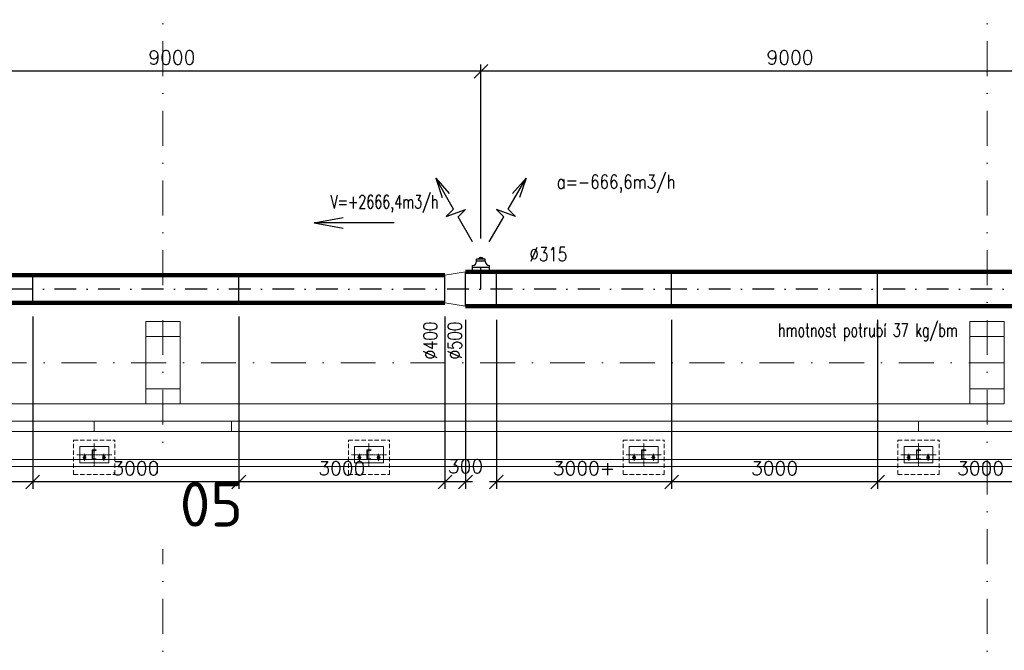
# Model space of a CAD drawing. Header units: millimetres. Extents: x -746391 to 410178, y -169697 to 100555.
# Tile 89 of 179: x 39914 to 54250, y -4191 to 4999. Entities that reach past the tile are written whole.
import ezdxf
from ezdxf.enums import TextEntityAlignment as Align

# ---------------------------------------------------------------- set-up
doc = ezdxf.new("R2010")
doc.units = ezdxf.units.MM
for name, pattern in [('AM_DIN_G_W050', [13.75, 9.75, -1.5, 1, -1.5]), ('CENTERX2', [101.6, 63.5, -12.7, 12.7, -12.7]), ('DASHDOT', [25.4, 12.7, -6.35, 0, -6.35]), ('HIDDEN', [9.525, 6.35, -3.175]), ('ČERCHOVANÁ', [25.4, 12.7, -6.35, 0, -6.35])]:
    doc.linetypes.add(name, pattern=pattern)
doc.layers.get('0').update_dxf_attribs({"color": 9})
doc.layers.get('Defpoints').update_dxf_attribs({"color": 9})
for name, color, linetype in [('_____detaily', 9, 'Continuous'), ('VZT-KÓTY', 2, 'Continuous'), ('VZT-PŘÍOD-OSY', 1, 'ČERCHOVANÁ'), ('VZT-PŘÍVOD-VÝKON', 2, 'Continuous'), ('VZT-PŘÍVOD-ZAŘÍZENÍ', 3, 'Continuous')]:
    doc.layers.add(name, color=color, linetype=linetype)
for name, color, linetype, lineweight in [('A99_N_kce-pohl', 9, 'Continuous', 9), ('A99_N_kce-rez-sil', 9, 'Continuous', 18), ('A99_N_kce-rez-ten', 9, 'Continuous', 9), ('A99_N_osy', 9, 'CENTERX2', 9), ('A99_N_txt-popis-200', 9, 'Continuous', 5), ('A99_S_kce-pohl', 9, 'Continuous', 5), ('A99_S_sloupy', 9, 'Continuous', 5), ('VZT-KOTY', 2, 'Continuous', 25)]:
    doc.layers.add(name, color=color, linetype=linetype, lineweight=lineweight)
doc.styles.add('ad_popis 100', font='isocpeur.ttf', dxfattribs={"height": 200})
doc.styles.add('Popis', font='arial.ttf')
doc.styles.add('RomanS', font='romans.shx')
doc.dimstyles.new('VZT100', dxfattribs={"dimscale": 100, "dimtxt": 2, "dimasz": 2, "dimexe": 1, "dimexo": 2, "dimgap": 1, "dimtad": 1, "dimtoh": 1, "dimdec": 0, "dimzin": 0, "dimdsep": 46, "dimtxsty": 'RomanS', "dimblk": 'OBLIQUE', "dimcen": 1, "dimdle": 1, "dimclrd": 256, "dimclre": 256, "dimclrt": 256, "dimadec": 0, "dimazin": 0, "dimtfac": 1, "dimtdec": 0, "dimtmove": 2, "dimatfit": 3, "dimldrblk": 'OBLIQUE', "dimfxl": 1, "dimtolj": 1, "dimtzin": 0, "dimarcsym": 0})

# ---------------------------------------------------------------- blocks, each defined once
blk = doc.blocks.new('*U83')
for p, q in [((0, -140), (0, 0)), ((60, 0), (0, 0)), ((60, -3), (60, 0)), ((60, -140), (0, -140)), ((7, -119), (7, -21)), ((16, -11), (55, -8)), ((55, -132), (16, -129)), ((60, -140), (60, -137))]:
    blk.add_line(p, q)
for centre, radius, start, end in [((17, -21), 10, 94.5739, 180), ((17, -119), 10, 180, 265.4261), ((55, -3), 5, 274.5739, 0), ((55, -137), 5, 0, 85.4261)]:
    blk.add_arc(centre, radius, start, end)
at = {"layer": 'Defpoints', "color": 221, "style": 'Popis'}
blk.add_attdef('VELIKOST_PROFILU', text='', height=5, dxfattribs=at).set_placement((36, 12), align=Align.BOTTOM_LEFT)
blk = doc.blocks.new('_Oblique')
at = {"color": 0, "linetype": 'ByBlock', "lineweight": -2}
blk.add_line((-0.5, -0.5), (0.5, 0.5), dxfattribs=at)
blk = doc.blocks.new('*D1632')
at = {"layer": 'Defpoints', "color": 0, "linetype": 'Continuous', "lineweight": 18, "ltscale": 0.5, "transparency": 16777216}
for p in [(52405, 824), (55405, 824), (52405, -1737.546794)]:
    blk.add_point(p, dxfattribs=at)
at = {"layer": 'VZT-KÓTY', "linetype": 'Continuous', "lineweight": -2, "ltscale": 0.5, "transparency": 16777216}
for p, q in [((52405, 624), (52405, -1837.546794)), ((55405, 624), (55405, -1837.546794)), ((55505, -1737.546794), (52305, -1737.546794))]:
    blk.add_line(p, q, dxfattribs=at)
at = {"layer": 'VZT-KÓTY', "linetype": 'Continuous', "lineweight": -2, "ltscale": 0.5, "transparency": 16777216, "xscale": 200, "yscale": 200, "zscale": 200, "rotation": 180}
blk.add_blockref('_Oblique', (52405, -1737.546794), dxfattribs=at)
at = {"layer": 'VZT-KÓTY', "linetype": 'Continuous', "lineweight": -2, "ltscale": 0.5, "transparency": 16777216, "xscale": 200, "yscale": 200, "zscale": 200}
blk.add_blockref('_Oblique', (55405, -1737.546794), dxfattribs=at)
at = {"layer": 'VZT-KÓTY', "linetype": 'Continuous', "lineweight": 18, "ltscale": 0.5, "transparency": 16777216, "insert": (53905, -1537.546794), "char_height": 200, "attachment_point": 5, "style": 'RomanS'}
blk.add_mtext('\\A1;3000', dxfattribs=at)
blk = doc.blocks.new('*D1633')
at = {"layer": 'Defpoints', "color": 0, "linetype": 'Continuous', "lineweight": 18, "ltscale": 0.5, "transparency": 16777216}
for p in [(49405, 824), (52405, 824), (49405, -1737.546794)]:
    blk.add_point(p, dxfattribs=at)
at = {"layer": 'VZT-KÓTY', "linetype": 'Continuous', "lineweight": -2, "ltscale": 0.5, "transparency": 16777216}
for p, q in [((49405, 624), (49405, -1837.546794)), ((52405, 624), (52405, -1837.546794)), ((52505, -1737.546794), (49305, -1737.546794))]:
    blk.add_line(p, q, dxfattribs=at)
at = {"layer": 'VZT-KÓTY', "linetype": 'Continuous', "lineweight": -2, "ltscale": 0.5, "transparency": 16777216, "xscale": 200, "yscale": 200, "zscale": 200, "rotation": 180}
blk.add_blockref('_Oblique', (49405, -1737.546794), dxfattribs=at)
at = {"layer": 'VZT-KÓTY', "linetype": 'Continuous', "lineweight": -2, "ltscale": 0.5, "transparency": 16777216, "xscale": 200, "yscale": 200, "zscale": 200}
blk.add_blockref('_Oblique', (52405, -1737.546794), dxfattribs=at)
at = {"layer": 'VZT-KÓTY', "linetype": 'Continuous', "lineweight": 18, "ltscale": 0.5, "transparency": 16777216, "insert": (50905, -1537.546794), "char_height": 200, "attachment_point": 5, "style": 'RomanS'}
blk.add_mtext('\\A1;3000', dxfattribs=at)
blk = doc.blocks.new('*D1634')
at = {"layer": 'Defpoints', "color": 0, "linetype": 'Continuous', "lineweight": 18, "ltscale": 0.5, "transparency": 16777216}
for p in [(46855, 824), (49405, 824), (46855, -1737.546794)]:
    blk.add_point(p, dxfattribs=at)
at = {"layer": 'VZT-KÓTY', "linetype": 'Continuous', "lineweight": -2, "ltscale": 0.5, "transparency": 16777216}
for p, q in [((46855, 624), (46855, -1837.546794)), ((49405, 624), (49405, -1837.546794)), ((49505, -1737.546794), (46755, -1737.546794))]:
    blk.add_line(p, q, dxfattribs=at)
at = {"layer": 'VZT-KÓTY', "linetype": 'Continuous', "lineweight": -2, "ltscale": 0.5, "transparency": 16777216, "xscale": 200, "yscale": 200, "zscale": 200, "rotation": 180}
blk.add_blockref('_Oblique', (46855, -1737.546794), dxfattribs=at)
at = {"layer": 'VZT-KÓTY', "linetype": 'Continuous', "lineweight": -2, "ltscale": 0.5, "transparency": 16777216, "xscale": 200, "yscale": 200, "zscale": 200}
blk.add_blockref('_Oblique', (49405, -1737.546794), dxfattribs=at)
at = {"layer": 'VZT-KÓTY', "linetype": 'Continuous', "lineweight": 18, "ltscale": 0.5, "transparency": 16777216, "insert": (48130, -1537.546794), "char_height": 200, "attachment_point": 5, "style": 'RomanS'}
blk.add_mtext('\\A1;3000+', dxfattribs=at)
blk = doc.blocks.new('*D1635')
at = {"layer": 'Defpoints', "color": 0, "linetype": 'Continuous', "lineweight": 18, "ltscale": 0.5, "transparency": 16777216}
for p in [(46105, 874), (46405, 824), (46105, -1737.546794)]:
    blk.add_point(p, dxfattribs=at)
at = {"layer": 'VZT-KÓTY', "linetype": 'Continuous', "lineweight": -2, "ltscale": 0.5, "transparency": 16777216}
for p, q in [((46105, 674), (46105, -1837.546794)), ((46405, 624), (46405, -1837.546794)), ((46505, -1737.546794), (46005, -1737.546794))]:
    blk.add_line(p, q, dxfattribs=at)
at = {"layer": 'VZT-KÓTY', "linetype": 'Continuous', "lineweight": -2, "ltscale": 0.5, "transparency": 16777216, "xscale": 200, "yscale": 200, "zscale": 200, "rotation": 180}
blk.add_blockref('_Oblique', (46105, -1737.546794), dxfattribs=at)
at = {"layer": 'VZT-KÓTY', "linetype": 'Continuous', "lineweight": -2, "ltscale": 0.5, "transparency": 16777216, "xscale": 200, "yscale": 200, "zscale": 200}
blk.add_blockref('_Oblique', (46405, -1737.546794), dxfattribs=at)
at = {"layer": 'VZT-KÓTY', "linetype": 'Continuous', "lineweight": 18, "ltscale": 0.5, "transparency": 16777216, "insert": (46405, -1510), "char_height": 200, "attachment_point": 5, "style": 'RomanS'}
blk.add_mtext('\\A1;300', dxfattribs=at)
blk = doc.blocks.new('*D1636')
at = {"layer": 'Defpoints', "color": 0, "linetype": 'Continuous', "lineweight": 18, "ltscale": 0.5, "transparency": 16777216}
for p in [(43105, 874), (46105, 874), (43105, -1737.546794)]:
    blk.add_point(p, dxfattribs=at)
at = {"layer": 'VZT-KÓTY', "linetype": 'Continuous', "lineweight": -2, "ltscale": 0.5, "transparency": 16777216}
for p, q in [((43105, 674), (43105, -1837.546794)), ((46105, 674), (46105, -1837.546794)), ((46205, -1737.546794), (43005, -1737.546794))]:
    blk.add_line(p, q, dxfattribs=at)
at = {"layer": 'VZT-KÓTY', "linetype": 'Continuous', "lineweight": -2, "ltscale": 0.5, "transparency": 16777216, "xscale": 200, "yscale": 200, "zscale": 200, "rotation": 180}
blk.add_blockref('_Oblique', (43105, -1737.546794), dxfattribs=at)
at = {"layer": 'VZT-KÓTY', "linetype": 'Continuous', "lineweight": -2, "ltscale": 0.5, "transparency": 16777216, "xscale": 200, "yscale": 200, "zscale": 200}
blk.add_blockref('_Oblique', (46105, -1737.546794), dxfattribs=at)
at = {"layer": 'VZT-KÓTY', "linetype": 'Continuous', "lineweight": 18, "ltscale": 0.5, "transparency": 16777216, "insert": (44605, -1537.546794), "char_height": 200, "attachment_point": 5, "style": 'RomanS'}
blk.add_mtext('\\A1;3000', dxfattribs=at)
blk = doc.blocks.new('*D1637')
at = {"layer": 'Defpoints', "color": 0, "linetype": 'Continuous', "lineweight": 18, "ltscale": 0.5, "transparency": 16777216}
for p in [(40105, 874), (43105, 874), (40105, -1737.546794)]:
    blk.add_point(p, dxfattribs=at)
at = {"layer": 'VZT-KÓTY', "linetype": 'Continuous', "lineweight": -2, "ltscale": 0.5, "transparency": 16777216}
for p, q in [((40105, 674), (40105, -1837.546794)), ((43105, 674), (43105, -1837.546794)), ((43205, -1737.546794), (40005, -1737.546794))]:
    blk.add_line(p, q, dxfattribs=at)
at = {"layer": 'VZT-KÓTY', "linetype": 'Continuous', "lineweight": -2, "ltscale": 0.5, "transparency": 16777216, "xscale": 200, "yscale": 200, "zscale": 200, "rotation": 180}
blk.add_blockref('_Oblique', (40105, -1737.546794), dxfattribs=at)
at = {"layer": 'VZT-KÓTY', "linetype": 'Continuous', "lineweight": -2, "ltscale": 0.5, "transparency": 16777216, "xscale": 200, "yscale": 200, "zscale": 200}
blk.add_blockref('_Oblique', (43105, -1737.546794), dxfattribs=at)
at = {"layer": 'VZT-KÓTY', "linetype": 'Continuous', "lineweight": 18, "ltscale": 0.5, "transparency": 16777216, "insert": (41605, -1537.546794), "char_height": 200, "attachment_point": 5, "style": 'RomanS'}
blk.add_mtext('\\A1;3000', dxfattribs=at)
blk = doc.blocks.new('*D1638')
at = {"layer": 'Defpoints', "color": 0, "linetype": 'Continuous', "lineweight": 18, "ltscale": 0.5, "transparency": 16777216}
for p in [(37855, 874), (40105, 874), (37855, -1737.546794)]:
    blk.add_point(p, dxfattribs=at)
at = {"layer": 'VZT-KÓTY', "linetype": 'Continuous', "lineweight": -2, "ltscale": 0.5, "transparency": 16777216}
for p, q in [((37855, 674), (37855, -1837.546794)), ((40105, 674), (40105, -1837.546794)), ((40205, -1737.546794), (37755, -1737.546794))]:
    blk.add_line(p, q, dxfattribs=at)
at = {"layer": 'VZT-KÓTY', "linetype": 'Continuous', "lineweight": -2, "ltscale": 0.5, "transparency": 16777216, "xscale": 200, "yscale": 200, "zscale": 200, "rotation": 180}
blk.add_blockref('_Oblique', (37855, -1737.546794), dxfattribs=at)
at = {"layer": 'VZT-KÓTY', "linetype": 'Continuous', "lineweight": -2, "ltscale": 0.5, "transparency": 16777216, "xscale": 200, "yscale": 200, "zscale": 200}
blk.add_blockref('_Oblique', (40105, -1737.546794), dxfattribs=at)
at = {"layer": 'VZT-KÓTY', "linetype": 'Continuous', "lineweight": 18, "ltscale": 0.5, "transparency": 16777216, "insert": (38980, -1537.546794), "char_height": 200, "attachment_point": 5, "style": 'RomanS'}
blk.add_mtext('\\A1;3000+', dxfattribs=at)
blk = doc.blocks.new('*D1861')
at = {"layer": 'Defpoints', "color": 0, "linetype": 'Continuous', "lineweight": 18, "ltscale": 0.5, "transparency": 16777216}
for p in [(46630, 4248), (46630, 1610), (55630, 1610)]:
    blk.add_point(p, dxfattribs=at)
at = {"layer": 'VZT-KOTY', "linetype": 'Continuous', "lineweight": -2, "ltscale": 0.5, "transparency": 16777216}
for p, q in [((46630, 1810), (46630, 4348)), ((55630, 1810), (55630, 4348)), ((55730, 4248), (46530, 4248))]:
    blk.add_line(p, q, dxfattribs=at)
at = {"layer": 'VZT-KOTY', "linetype": 'Continuous', "lineweight": -2, "ltscale": 0.5, "transparency": 16777216, "xscale": 200, "yscale": 200, "zscale": 200, "rotation": 180}
blk.add_blockref('_Oblique', (46630, 4248), dxfattribs=at)
at = {"layer": 'VZT-KOTY', "linetype": 'Continuous', "lineweight": -2, "ltscale": 0.5, "transparency": 16777216, "xscale": 200, "yscale": 200, "zscale": 200}
blk.add_blockref('_Oblique', (55630, 4248), dxfattribs=at)
at = {"layer": 'VZT-KOTY', "linetype": 'Continuous', "lineweight": 18, "ltscale": 0.5, "transparency": 16777216, "insert": (51130, 4448), "char_height": 200, "attachment_point": 5, "style": 'RomanS'}
blk.add_mtext('\\A1;9000', dxfattribs=at)
blk = doc.blocks.new('*D1862')
at = {"layer": 'Defpoints', "color": 0, "linetype": 'Continuous', "lineweight": 18, "ltscale": 0.5, "transparency": 16777216}
for p in [(37630, 4248), (46630, 1610), (37630, 1560)]:
    blk.add_point(p, dxfattribs=at)
at = {"layer": 'VZT-KOTY', "linetype": 'Continuous', "lineweight": -2, "ltscale": 0.5, "transparency": 16777216}
for p, q in [((37630, 1760), (37630, 4348)), ((46630, 1810), (46630, 4348)), ((46730, 4248), (37530, 4248))]:
    blk.add_line(p, q, dxfattribs=at)
at = {"layer": 'VZT-KOTY', "linetype": 'Continuous', "lineweight": -2, "ltscale": 0.5, "transparency": 16777216, "xscale": 200, "yscale": 200, "zscale": 200, "rotation": 180}
blk.add_blockref('_Oblique', (37630, 4248), dxfattribs=at)
at = {"layer": 'VZT-KOTY', "linetype": 'Continuous', "lineweight": -2, "ltscale": 0.5, "transparency": 16777216, "xscale": 200, "yscale": 200, "zscale": 200}
blk.add_blockref('_Oblique', (46630, 4248), dxfattribs=at)
at = {"layer": 'VZT-KOTY', "linetype": 'Continuous', "lineweight": 18, "ltscale": 0.5, "transparency": 16777216, "insert": (42130, 4448), "char_height": 200, "attachment_point": 5, "style": 'RomanS'}
blk.add_mtext('\\A1;9000', dxfattribs=at)

msp = doc.modelspace()

# ---------------------------------------------------------------- linework, layer by layer
at = {"layer": '_____detaily', "linetype": 'HIDDEN', "lineweight": 5, "ltscale": 10}
for points in [[(40700, -1127), (41300, -1127)], [(40700, -1627), (40700, -1127)], [(41300, -1627), (41300, -1127)], [(44700, -1127), (45300, -1127)], [(44700, -1627), (44700, -1127)], [(45300, -1627), (45300, -1127)], [(48700, -1127), (49300, -1127)], [(48700, -1627), (48700, -1127)], [(49300, -1627), (49300, -1127)], [(52700, -1127), (53300, -1127)], [(52700, -1627), (52700, -1127)], [(53300, -1627), (53300, -1127)], [(40700, -1627), (41300, -1627)], [(44700, -1627), (45300, -1627)], [(48700, -1627), (49300, -1627)], [(52700, -1627), (53300, -1627)]]:
    msp.add_lwpolyline(points, dxfattribs=at)
at = {"layer": '_____detaily', "linetype": 'Continuous', "lineweight": 5}
for points in [[(40790, -1340), (40790, -1460), (41210, -1460), (41210, -1220), (40790, -1220)], [(44790, -1340), (44790, -1460), (45210, -1460), (45210, -1220), (44790, -1220)], [(48790, -1340), (48790, -1460), (49210, -1460), (49210, -1220), (48790, -1220)], [(52790, -1340), (52790, -1460), (53210, -1460), (53210, -1220), (52790, -1220)]]:
    msp.add_lwpolyline(points, close=True, dxfattribs=at)
at = {"layer": '_____detaily', "linetype": 'AM_DIN_G_W050', "lineweight": 0, "ltscale": 2}
for points in [[(41000, -1507.5), (41000, -1172.5)], [(45000, -1507.5), (45000, -1172.5)], [(49000, -1507.5), (49000, -1172.5)], [(53000, -1507.5), (53000, -1172.5)], [(41255.5, -1340), (40744.5, -1340)], [(40832.5, -1380.2), (40887.5, -1380.2)], [(40860, -1431.4), (40860, -1328.9)], [(41167.5, -1380.2), (41112.5, -1380.2)], [(41140, -1431.4), (41140, -1328.9)], [(45255.5, -1340), (44744.5, -1340)], [(44832.5, -1380.2), (44887.5, -1380.2)], [(44860, -1431.4), (44860, -1328.9)], [(45167.5, -1380.2), (45112.5, -1380.2)], [(45140, -1431.4), (45140, -1328.9)], [(49255.5, -1340), (48744.5, -1340)], [(48832.5, -1380.2), (48887.5, -1380.2)], [(48860, -1431.4), (48860, -1328.9)], [(49167.5, -1380.2), (49112.5, -1380.2)], [(49140, -1431.4), (49140, -1328.9)], [(53255.5, -1340), (52744.5, -1340)], [(52832.5, -1380.2), (52887.5, -1380.2)], [(52860, -1431.4), (52860, -1328.9)], [(53167.5, -1380.2), (53112.5, -1380.2)], [(53140, -1431.4), (53140, -1328.9)]]:
    msp.add_lwpolyline(points, dxfattribs=at)
at = {"layer": '_____detaily', "linetype": 'Continuous', "lineweight": 0}
for points in [[(40844, -1391), (40844, -1369.1)], [(40876, -1391), (40876, -1369.1)], [(41124, -1391), (41124, -1369.1)], [(41156, -1391), (41156, -1369.1)], [(44844, -1391), (44844, -1369.1)], [(44876, -1391), (44876, -1369.1)], [(45124, -1391), (45124, -1369.1)], [(45156, -1391), (45156, -1369.1)], [(48844, -1391), (48844, -1369.1)], [(48876, -1391), (48876, -1369.1)], [(49124, -1391), (49124, -1369.1)], [(49156, -1391), (49156, -1369.1)], [(52844, -1391), (52844, -1369.1)], [(52876, -1391), (52876, -1369.1)], [(53124, -1391), (53124, -1369.1)], [(53156, -1391), (53156, -1369.1)]]:
    msp.add_lwpolyline(points, dxfattribs=at)
for centre, start, end in [((40860, -1369), 359.60769, 180.39231), ((40860, -1391.3), 178.90709, 1.09291), ((41140, -1369), 359.60769, 180.39231), ((41140, -1391.3), 178.90709, 1.09291), ((44860, -1369), 359.60769, 180.39231), ((44860, -1391.3), 178.90709, 1.09291), ((45140, -1369), 359.60769, 180.39231), ((45140, -1391.3), 178.90709, 1.09291), ((48860, -1369), 359.60769, 180.39231), ((48860, -1391.3), 178.90709, 1.09291), ((49140, -1369), 359.60769, 180.39231), ((49140, -1391.3), 178.90709, 1.09291), ((52860, -1369), 359.60769, 180.39231), ((52860, -1391.3), 178.90709, 1.09291), ((53140, -1369), 359.60769, 180.39231), ((53140, -1391.3), 178.90709, 1.09291)]:
    msp.add_arc(centre, 16, start, end, dxfattribs=at)
at = {"layer": 'A99_N_kce-rez-sil', "linetype": 'Continuous'}
for p, q in [((41000, -850), (41000, -1000)), ((43000, -850), (43000, -1000)), ((53000, -850), (53000, -1000))]:
    msp.add_line(p, q, dxfattribs=at)
for points in [[(41000, -850), (31000, -850)], [(41000, -850), (43000, -850)], [(53000, -850), (43000, -850)], [(53000, -850), (55000, -850)], [(41000, -1000), (31000, -1000)], [(41000, -1000), (43000, -1000)], [(53000, -1000), (43000, -1000)], [(53000, -1000), (55000, -1000)]]:
    msp.add_lwpolyline(points, dxfattribs=at)
at = {"layer": 'A99_N_osy', "linetype": 'DASHDOT', "ltscale": 40}
for p, q in [((42000, 100200), (42000, -5085)), ((54000, 100200), (54000, -5085)), ((187349.6, 0), (-3600, 0))]:
    msp.add_line(p, q, dxfattribs=at)
at = {"layer": 'A99_S_kce-pohl'}
for p, q in [((30250, -600), (41750, -600)), ((42250, -600), (53750, -600)), ((42250, -600), (53750, -600))]:
    msp.add_line(p, q, dxfattribs=at)
at = {"layer": 'A99_S_sloupy', "lineweight": 9, "ltscale": 2}
for p, q in [((53750, 380), (54250, 380)), ((53750, -380), (54250, -380))]:
    msp.add_line(p, q, dxfattribs=at)
at = {"layer": 'A99_S_sloupy', "linetype": 'Continuous', "ltscale": 2}
for points in [[(42250, -600), (41750, -600), (41750, 600), (42250, 600)], [(54250, -600), (53750, -600), (53750, 600), (54250, 600)]]:
    msp.add_lwpolyline(points, close=True, dxfattribs=at)
at = {"layer": 'A99_S_sloupy', "linetype": 'Continuous', "lineweight": 20, "ltscale": 2}
for points in [[(42250, 600), (41750, 600), (41750, 380), (42250, 380)], [(54250, 600), (53750, 600), (53750, 380), (54250, 380)], [(42250, -600), (41750, -600), (41750, -380), (42250, -380)], [(54250, -600), (53750, -600), (53750, -380), (54250, -380)]]:
    msp.add_lwpolyline(points, close=True, dxfattribs=at)
at = {"layer": 'A99_S_sloupy', "ltscale": 2}
msp.add_lwpolyline([(54250, -600), (53750, -600), (53750, 600), (54250, 600)], close=True, dxfattribs=at)
at = {"layer": 'VZT-PŘÍOD-OSY', "ltscale": 25}
for p, q in [((46630, 1074), (46630, 1609.8)), ((88369.9, 1074), (10405, 1074))]:
    msp.add_line(p, q, dxfattribs=at)
at = {"layer": 'VZT-PŘÍVOD-VÝKON'}
for p, q in [((46231.7, 2240.2), (45971.7, 2690.6)), ((45971.7, 2690.6), (46168.6, 2466.5)), ((45971.8, 2691), (46067.4, 2408.4)), ((47028.3, 2240.2), (47288.3, 2690.6)), ((47288.3, 2690.6), (47091.4, 2466.5)), ((47288.2, 2691), (47192.6, 2408.4)), ((46231.7, 2240.2), (46124.6, 2133.1)), ((46124.6, 2133.1), (46403.7, 2234.7)), ((46296.7, 2127.7), (46403.7, 2234.7)), ((47135.4, 2133.1), (46856.3, 2234.7)), ((46963.3, 2127.7), (46856.3, 2234.7)), ((47028.3, 2240.2), (47135.4, 2133.1)), ((44202.3, 2039), (44624.4, 2115.8)), ((44202.3, 2039), (44624.4, 1962.2)), ((45367.5, 2039), (44202.3, 2039)), ((46507.9, 1761.7), (46296.7, 2127.7)), ((46752.1, 1761.7), (46963.3, 2127.7))]:
    msp.add_line(p, q, dxfattribs=at)
at = {"layer": 'VZT-PŘÍVOD-ZAŘÍZENÍ'}
for p, q in [((46567.5, 1480.3), (46567.5, 1511.5)), ((46692.5, 1511.5), (46567.5, 1511.5)), ((46692.5, 1480.3), (46567.5, 1480.3)), ((46692.5, 1480.3), (46692.5, 1511.5)), ((46405, 824), (46405, 1324)), ((46505, 1324), (46505, 1417.8)), ((46755, 1386.5), (46505, 1386.5)), ((46755, 1324), (46755, 1417.8)), ((46855, 824), (46855, 1324)), ((49405, 824), (49405, 1324)), ((52405, 824), (52405, 1324)), ((40105, 874), (40105, 1274)), ((43105, 874), (43105, 1274)), ((46105, 874), (46105, 1274))]:
    msp.add_line(p, q, dxfattribs=at)
at = {"layer": 'VZT-PŘÍVOD-ZAŘÍZENÍ', "linetype": 'Continuous', "lineweight": 18, "ltscale": 0.5}
for p, q in [((46405, 1324), (46105, 1274)), ((46405, 824), (46105, 874))]:
    msp.add_line(p, q, dxfattribs=at)
at = {"layer": 'VZT-PŘÍVOD-ZAŘÍZENÍ', "lineweight": 90}
for p, q in [((64105, 1324), (46405, 1324)), ((46105, 1274), (28405, 1274)), ((46105, 874), (28405, 874)), ((64105, 824), (46405, 824))]:
    msp.add_line(p, q, dxfattribs=at)
at = {"layer": 'VZT-PŘÍVOD-ZAŘÍZENÍ'}
for centre, radius, start, end in [((46505, 1480.3), 62.5, 270, 0), ((46630, 1480.3), 51.6, 37.27683, 142.72317), ((46755, 1480.3), 62.5, 180, 270)]:
    msp.add_arc(centre, radius, start, end, dxfattribs=at)

# ---------------------------------------------------------------- block references
at = {"layer": 'A99_N_kce-rez-ten', "lineweight": 0}
for p in [(40970, -1270), (44970, -1270), (48970, -1270), (52970, -1270)]:
    msp.add_blockref('*U83', p, dxfattribs=at).add_auto_attribs({'VELIKOST_PROFILU': 'U140'})

# ---------------------------------------------------------------- texts
at = {"layer": 'VZT-KÓTY', "style": 'RomanS', "width": 0.8}
msp.add_text('a=-666,6m3/h', height=200, dxfattribs=at).set_placement((48598.1, 2477.1), align=Align.BOTTOM_CENTER)
for s, rotation, p in [('%%C315', 0, (47337.1, 1481.8)), ('%%C400', 90, (45991.6, 48.4)), ('%%C500', 90, (46350.3, 48.4))]:
    msp.add_text(s, height=200, rotation=rotation, dxfattribs=at).set_placement(p)
at = {"layer": 'VZT-PŘÍVOD-VÝKON', "style": 'RomanS', "width": 0.7}
msp.add_text('V=+2666,4m3/h', height=193.375, dxfattribs=at).set_placement((45225.1, 2191.8), align=Align.BOTTOM_CENTER)
msp.add_text('hmotnost potrubí 37 kg/bm', height=193.375, dxfattribs=at).set_placement((52263.4, 378.6), align=Align.CENTER)

# ---------------------------------------------------------------- dimensions: what is measured, and where the dimension line sits
at = {"layer": 'VZT-KOTY', "linetype": 'Continuous', "lineweight": 18, "ltscale": 0.5}
for base, p1, p2, picture, middle in [((37630, 4247.6), (46630, 1609.8), (37630, 1559.8), '*D1862', (42130, 4447.6)), ((46630, 4247.6), (55630, 1609.8), (46630, 1609.8), '*D1861', (51130, 4447.6))]:
    dim = msp.add_linear_dim(base=base, p1=p1, p2=p2, dimstyle='VZT100', dxfattribs=at)
    dim.commit()
    dim.dimension.update_dxf_attribs({"geometry": picture, "text_midpoint": middle})
at = {"layer": 'VZT-KÓTY', "linetype": 'Continuous', "lineweight": 18, "ltscale": 0.5}
for base, p1, p2, picture, middle in [((37855, -1737.5), (40105, 874), (37855, 874), '*D1638', (38980, -1537.5)), ((46855, -1737.5), (49405, 824), (46855, 824), '*D1634', (48130, -1537.5))]:
    dim = msp.add_linear_dim(base=base, p1=p1, p2=p2, text='3000+', dimstyle='VZT100', dxfattribs=at)
    dim.commit()
    dim.dimension.update_dxf_attribs({"geometry": picture, "text_midpoint": middle})
dim = msp.add_linear_dim(base=(46105, -1737.5), p1=(46405, 824), p2=(46105, 874), dimstyle='VZT100', dxfattribs=at)
dim.commit()
dim.dimension.update_dxf_attribs({"geometry": '*D1635', "text_midpoint": (46405, -1510), "dimtype": 160})
for base, p1, p2, picture, middle in [((49405, -1737.5), (52405, 824), (49405, 824), '*D1633', (50905, -1537.5)), ((52405, -1737.5), (55405, 824), (52405, 824), '*D1632', (53905, -1537.5))]:
    dim = msp.add_linear_dim(base=base, p1=p1, p2=p2, dimstyle='VZT100', dxfattribs=at)
    dim.commit()
    dim.dimension.update_dxf_attribs({"geometry": picture, "text_midpoint": middle})

# ---------------------------------------------------------------- next in the draw order: texts
at = {"layer": 'A99_N_txt-popis-200', "lineweight": 0, "insert": (42245.1, -1737.5), "char_height": 650, "attachment_point": 1, "style": 'ad_popis 100', "bg_fill": 2}
msp.add_mtext_dynamic_manual_height_columns('05', width=832.5, gutter_width=1000, heights=[0], dxfattribs=at)

# ---------------------------------------------------------------- next in the draw order: linework, layer by layer
at = {"layer": 'A99_N_kce-pohl', "linetype": 'Continuous', "lineweight": 5, "ltscale": 0.5}
for points in [[(-650, -1110), (-498.9, -1510), (63799.5, -1510)], [(-556.5, -1074.7), (-429.8, -1410), (63799.5, -1410)]]:
    msp.add_lwpolyline(points, dxfattribs=at)

# ---------------------------------------------------------------- next in the draw order: dimensions: what is measured, and where the dimension line sits
at = {"layer": 'VZT-KÓTY', "linetype": 'Continuous', "lineweight": 18, "ltscale": 0.5}
for base, p1, p2, picture, middle in [((40105, -1737.5), (43105, 874), (40105, 874), '*D1637', (41605, -1537.5)), ((43105, -1737.5), (46105, 874), (43105, 874), '*D1636', (44605, -1537.5))]:
    dim = msp.add_linear_dim(base=base, p1=p1, p2=p2, dimstyle='VZT100', dxfattribs=at)
    dim.commit()
    dim.dimension.update_dxf_attribs({"geometry": picture, "text_midpoint": middle})

doc.saveas('drawing.dxf')
